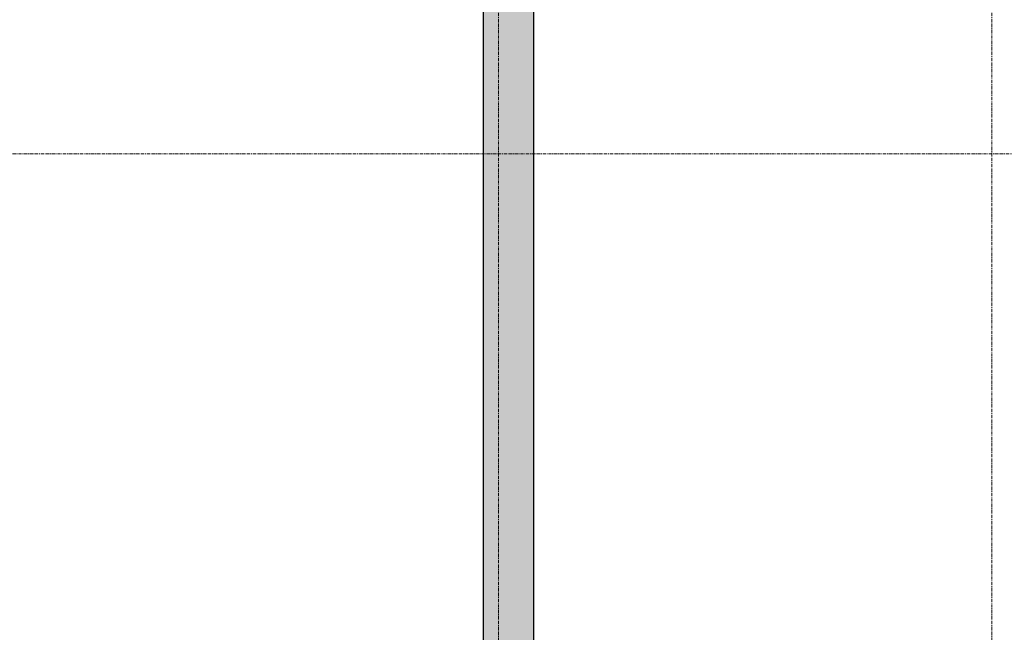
# Model space of a CAD drawing. Header units: millimetres. Extents: x -61176 to 31560, y -11428 to 53287.
# Tile 58 of 124: x -16077 to -12154, y 21263 to 23704. Entities that reach past the tile are written whole.
import ezdxf

# ---------------------------------------------------------------- set-up
doc = ezdxf.new("R2010")
doc.units = ezdxf.units.MM
doc.linetypes.add('Ligne de quadrillage', pattern=[22.225, 12.7, -3.175, 3.175, -3.175])
doc.layers.add('A-WALL', color=113, linetype='Continuous', lineweight=9)
doc.layers.add('S-GRID', color=1, linetype='Continuous', lineweight=9)

msp = doc.modelspace()

# ---------------------------------------------------------------- hatches: boundary and pattern name
at = {"layer": 'A-WALL', "transparency": 33554534}
h = msp.add_hatch(color=55, dxfattribs=at)
h.paths.add_polyline_path([(-14029.115, 3943.989), (-14029.115, 4013.989), (-14229.115, 4013.989), (-14229.115, 3943.989)])
h.paths.add_polyline_path([(-14029.115, 5133.989), (-14029.115, 9268.989), (-14229.115, 9268.989), (-14229.115, 5133.989)])
h.paths.add_polyline_path([(-14029.115, 10388.989), (-14029.115, 12811.551), (-14036.752, 12811.551), (-14036.752, 12881.551), (-14029.115, 12881.551), (-14029.115, 15530.032), (-14227.885, 15521.166), (-14229.115, 15540.443), (-14229.115, 10388.989)])
h.paths.add_polyline_path([(-14229.115, 18646.143), (-14029.115, 18646.143), (-14029.115, 25593.989), (-14229.115, 25593.989), (-14229.115, 21342.217)])

# ---------------------------------------------------------------- linework, layer by layer
at = {"layer": 'A-WALL', "lineweight": 25}
for p, q in [((-14229.115, 18646.143), (-14229.115, 25593.989)), ((-14029.115, 25593.989), (-14029.115, 18943.989))]:
    msp.add_line(p, q, dxfattribs=at)
at = {"layer": 'S-GRID', "linetype": 'Ligne de quadrillage', "lineweight": 18}
for p, q in [((-14169.115, -9486.555), (-14169.115, 51986.924)), ((-12204.115, -9486.555), (-12204.115, 51986.924)), ((-61176.497, 23169.164), (30259.658, 23169.164))]:
    msp.add_line(p, q, dxfattribs=at)

doc.saveas('drawing.dxf')
